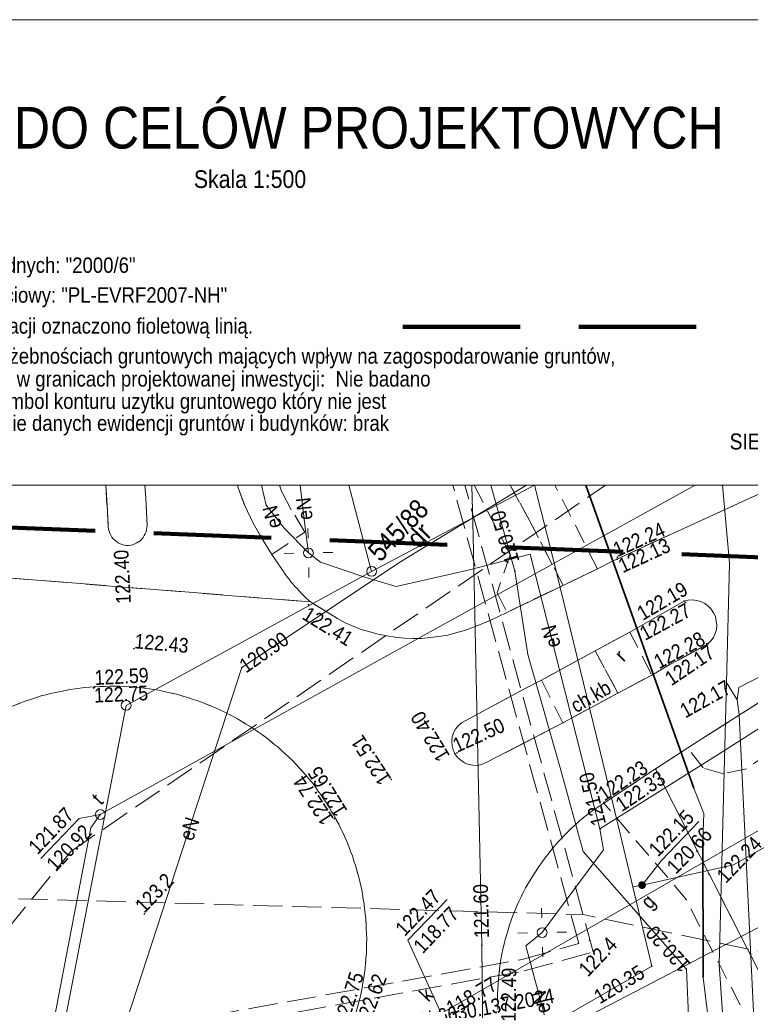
# Model space of a CAD drawing. Extents: x 0 to 6443539, y 0 to 5655063.
# Tile 55 of 64: x 6441120 to 6441157, y 5654844 to 5654895. Entities that reach past the tile are written whole.
import ezdxf
from ezdxf.enums import TextEntityAlignment as Align

# ---------------------------------------------------------------- set-up
doc = ezdxf.new("R2010")
doc.units = 0
doc.header["$MEASUREMENT"] = 0
for name, pattern in [('1.0_0.5', [1.5, 1, -0.5]), ('1.5_0.5', [2, 1.5, -0.5]), ('2', [0.9, 0.6, -0.3]), ('219-500', [0]), ('PRZER2-1', [3, 2, -1])]:
    doc.linetypes.add(name, pattern=pattern)
doc.layers.get('0').update_dxf_attribs({"color": 2, "linetype": 'CONTINUOUS', "lineweight": 5})
doc.layers.add('1ramki', color=7, linetype='PRZER2-1', lineweight=18)
doc.layers.add('Warstwa 63', color=7, linetype='CONTINUOUS', lineweight=0)
for name, color, linetype in [('202-punkt graniczny', 7, 'CONTINUOUS'), ('210-oznaczenie konturu użytku gruntowego', 7, 'CONTINUOUS'), ('211-numer działki ewidencyjnej', 7, 'CONTINUOUS'), ('219-działka ewidencyjna', 7, 'CONTINUOUS'), ('chodnik', 7, 'CONTINUOUS'), ('chodnik-Atr17', 7, 'CONTINUOUS'), ('droga dla rowerów', 7, 'CONTINUOUS'), ('droga dla rowerów-Atr17', 7, 'CONTINUOUS'), ('jezdnia', 7, 'CONTINUOUS'), ('krawężnik', 7, 'CONTINUOUS'), ('latarnia', 7, 'CONTINUOUS'), ('obudowa ochronna przewodu', 7, 'CONTINUOUS'), ('pikieta naturalna', 7, 'CONTINUOUS'), ('pikieta naturalna-Atr2', 7, 'CONTINUOUS'), ('pikieta sztuczna', 7, 'CONTINUOUS'), ('pikieta sztuczna-Atr2', 7, 'CONTINUOUS'), ('przewód ciepłowniczy - ob. projektowany', 7, 'CONTINUOUS'), ('przewód elektroenergetyczny podziemny', 7, 'CONTINUOUS'), ('przewód elektroenergetyczny podziemny - ob. projektowany', 7, 'CONTINUOUS'), ('przewód elektroenergetyczny podziemny-Atr1', 7, 'CONTINUOUS'), ('przewód gazowy', 7, 'CONTINUOUS'), ('przewód kanalizacyjny', 7, 'CONTINUOUS'), ('przewód kanalizacyjny - ob. projektowany', 7, 'CONTINUOUS'), ('przewód kanalizacyjny - ob. projektowany-Atr1', 7, 'CONTINUOUS'), ('przewód telekomunikacyjny podziemny', 7, 'CONTINUOUS'), ('przewód wodociągowy', 7, 'CONTINUOUS'), ('rzedna', 7, 'CONTINUOUS'), ('rzedna-Atr2', 7, 'CONTINUOUS'), ('rzedna-Atr3', 7, 'CONTINUOUS'), ('właz do komory lub kanału - okrągły', 7, 'CONTINUOUS'), ('właz do komory lub kanału - okrągły-Atr17', 7, 'CONTINUOUS'), ('Zakres', 7, 'CONTINUOUS'), ('zasuwa lub zawór', 7, 'CONTINUOUS'), ('zasuwa lub zawór-Atr17', 7, 'CONTINUOUS')]:
    doc.layers.add(name, color=color, linetype=linetype)
doc.styles.add('MapaZas', font='geodezja.shx', dxfattribs={"width": 0.9})

# ---------------------------------------------------------------- blocks, each defined once
blk = doc.blocks.new('202')
at = {"color": 0, "linetype": 'Continuous', "lineweight": 0}
blk.add_circle((0, 0), 0.25, dxfattribs=at)
blk = doc.blocks.new('SM01')
at = {"color": 0, "linetype": 'Continuous', "lineweight": 13}
for p, q in [((-0.53, 0.531), (-0.883, 0.884)), ((0.531, 0.531), (0.884, 0.884)), ((-0.53, -0.53), (-0.883, -0.883)), ((0.531, -0.53), (0.884, -0.883))]:
    blk.add_line(p, q, dxfattribs=at)
blk.add_circle((0, 0), 0.25, dxfattribs=at)
blk = doc.blocks.new('PW01')
at = {"linetype": 'Continuous', "lineweight": 13}
h = blk.add_hatch(color=0, dxfattribs=at)
edge = h.paths.add_edge_path()
edge.add_arc((0, 0), 0.045, 0, 360)
blk = doc.blocks.new('US22')
at = {"color": 0, "linetype": 'Continuous', "lineweight": 13}
blk.add_circle((0, 0), 0.25, dxfattribs=at)
blk = doc.blocks.new('US25')
at = {"linetype": 'Continuous', "lineweight": 0}
h = blk.add_hatch(color=0, dxfattribs=at)
edge = h.paths.add_edge_path()
edge.add_arc((0, 0), 0.2, 0, 360)

msp = doc.modelspace()

# ---------------------------------------------------------------- linework, layer by layer
at = {"layer": '1ramki', "color": 0, "linetype": 'Continuous', "lineweight": 13, "flags": 128}
for points in [[(6441071.681, 5654894.679), (6441272.347, 5654894.679), (6441272.347, 5654754.671), (6441071.681, 5654754.671)], [(6441071.681, 5654894.679), (6441272.347, 5654894.679), (6441272.347, 5654754.671), (6441071.681, 5654754.671)], [(6441071.681, 5654894.679), (6441187.422, 5654894.679), (6441187.422, 5654870.894), (6441071.681, 5654870.894)]]:
    msp.add_lwpolyline(points, close=True, dxfattribs=at)
at = {"layer": '219-działka ewidencyjna', "color": 3, "linetype": '219-500', "lineweight": 13}
for points in [[(6441136.968, 5654870.894), (6441138.137, 5654866.488)], [(6441138.137, 5654866.488), (6441146.457, 5654870.894)]]:
    msp.add_lwpolyline(points, dxfattribs=at)
at = {"layer": '219-działka ewidencyjna', "color": 3, "linetype": '219-500', "lineweight": 13, "flags": 128}
for points in [[(6441138.137, 5654866.488), (6441125.597, 5654859.639)], [(6441125.597, 5654859.639), (6441120.19, 5654831.712)], [(6441174.549, 5654856.944), (6441133.697, 5654835.71)]]:
    msp.add_lwpolyline(points, dxfattribs=at)
at = {"layer": 'chodnik', "color": 7, "linetype": '1.0_0.5', "lineweight": 13}
for points in [[(6441124.564, 5654870.894), (6441124.619, 5654869.866), (6441124.685, 5654868.764), (6441124.701, 5654868.651), (6441124.725, 5654868.546), (6441124.763, 5654868.44), (6441124.807, 5654868.342), (6441124.866, 5654868.245), (6441124.932, 5654868.154), (6441125.011, 5654868.078), (6441125.097, 5654868.009), (6441125.191, 5654867.948), (6441125.291, 5654867.893), (6441125.398, 5654867.86), (6441125.504, 5654867.827), (6441125.618, 5654867.815), (6441125.724, 5654867.811), (6441125.837, 5654867.827), (6441125.942, 5654867.851), (6441126.048, 5654867.888), (6441126.139, 5654867.94), (6441126.229, 5654867.991), (6441126.32, 5654868.057), (6441126.396, 5654868.136), (6441126.465, 5654868.223), (6441126.526, 5654868.316), (6441126.574, 5654868.409), (6441126.614, 5654868.509), (6441126.64, 5654868.623), (6441126.659, 5654868.729), (6441126.664, 5654868.835), (6441126.598, 5654870.227), (6441126.549, 5654870.894)], [(6441131.28, 5654870.894), (6441131.303, 5654870.817), (6441131.663, 5654869.849), (6441132.086, 5654868.946), (6441132.593, 5654868.073), (6441133.04, 5654867.354), (6441134.734, 5654868.501), (6441134.037, 5654869.639), (6441133.558, 5654870.541), (6441133.432, 5654870.894)], [(6441143.381, 5654870.894), (6441145.22, 5654867.335), (6441144.554, 5654865.397), (6441145.05, 5654864.396), (6441147.92, 5654865.774), (6441146.2, 5654869.096), (6441145.226, 5654870.894)]]:
    msp.add_lwpolyline(points, dxfattribs=at)
at = {"layer": 'chodnik', "color": 7, "linetype": '1.0_0.5', "lineweight": 13, "flags": 128}
for points in [[(6441146.815, 5654860.933), (6441147.916, 5654858.757), (6441150.72, 5654860.268), (6441149.563, 5654862.428)], [(6441161.294, 5654831.52), (6441163.71, 5654831.007), (6441165.752, 5654830.754), (6441152.643, 5654856.391), (6441150.007, 5654854.651), (6441154.165, 5654849.797), (6441161.645, 5654835.241)]]:
    msp.add_lwpolyline(points, close=True, dxfattribs=at)
at = {"layer": 'droga dla rowerów', "color": 7, "linetype": '1.0_0.5', "lineweight": 13}
for points in [[(6441145.226, 5654870.894), (6441146.2, 5654869.096), (6441147.92, 5654865.774), (6441149.684, 5654866.618), (6441147.508, 5654870.894)], [(6441181.224, 5654870.894), (6441175.408, 5654867.904), (6441171.012, 5654865.482), (6441165.874, 5654862.343), (6441160.904, 5654858.989), (6441157.289, 5654856.4), (6441156.121, 5654856.148), (6441155.075, 5654856.444), (6441154.296, 5654857.467)], [(6441154.296, 5654857.467), (6441152.643, 5654856.391), (6441165.73, 5654830.803)]]:
    msp.add_lwpolyline(points, dxfattribs=at)
at = {"layer": 'droga dla rowerów', "color": 7, "linetype": '1.0_0.5', "lineweight": 13, "flags": 128}
msp.add_lwpolyline([(6441149.563, 5654862.428), (6441150.72, 5654860.268), (6441152.461, 5654861.19), (6441151.331, 5654863.379)], close=True, dxfattribs=at)
at = {"layer": 'jezdnia', "color": 7, "linetype": '1.5_0.5', "lineweight": 13}
for points in [[(6441117.063, 5654866.357), (6441135.009, 5654864.928), (6441134.894, 5654865.039), (6441134.771, 5654865.142), (6441134.663, 5654865.26), (6441134.547, 5654865.371), (6441134.438, 5654865.489), (6441134.33, 5654865.606), (6441134.221, 5654865.724), (6441134.119, 5654865.849), (6441134.018, 5654865.96), (6441133.923, 5654866.093), (6441133.821, 5654866.218), (6441133.727, 5654866.35), (6441133.639, 5654866.476), (6441133.544, 5654866.608), (6441133.04, 5654867.354), (6441132.593, 5654868.073), (6441132.086, 5654868.946), (6441131.663, 5654869.849), (6441131.303, 5654870.817), (6441131.28, 5654870.894)], [(6441158.909, 5654870.894), (6441150.481, 5654867.031), (6441149.684, 5654866.618), (6441147.92, 5654865.774), (6441145.05, 5654864.396), (6441144.203, 5654863.974), (6441143.306, 5654863.615), (6441142.885, 5654863.465), (6441142.449, 5654863.342), (6441142.027, 5654863.234), (6441141.576, 5654863.154), (6441141.131, 5654863.109), (6441140.687, 5654863.064), (6441140.241, 5654863.061), (6441139.802, 5654863.08), (6441139.349, 5654863.127), (6441138.909, 5654863.188), (6441138.468, 5654863.277), (6441138.041, 5654863.395), (6441137.614, 5654863.527), (6441137.193, 5654863.695), (6441136.786, 5654863.863), (6441136.393, 5654864.074), (6441135.009, 5654864.928), (6441117.063, 5654866.357)], [(6441125.942, 5654867.851), (6441125.837, 5654867.827), (6441125.724, 5654867.811), (6441125.618, 5654867.815), (6441125.504, 5654867.827), (6441125.398, 5654867.86), (6441125.291, 5654867.893), (6441125.191, 5654867.948), (6441125.097, 5654868.009), (6441125.011, 5654868.078), (6441124.932, 5654868.154), (6441124.866, 5654868.245), (6441124.807, 5654868.342), (6441124.763, 5654868.44), (6441124.725, 5654868.546), (6441124.701, 5654868.651), (6441124.685, 5654868.764), (6441124.619, 5654869.866), (6441124.564, 5654870.894)], [(6441126.549, 5654870.894), (6441126.598, 5654870.227), (6441126.664, 5654868.835), (6441126.659, 5654868.729), (6441126.64, 5654868.623), (6441126.614, 5654868.509), (6441126.574, 5654868.409), (6441126.526, 5654868.316), (6441126.465, 5654868.223), (6441126.396, 5654868.136), (6441126.32, 5654868.057), (6441126.229, 5654867.991), (6441126.139, 5654867.94), (6441126.048, 5654867.888), (6441125.942, 5654867.851)], [(6441144.591, 5654844.108), (6441144.593, 5654844.37), (6441144.58, 5654844.632), (6441144.574, 5654844.886), (6441144.629, 5654845.651), (6441144.674, 5654846.175), (6441144.711, 5654846.417), (6441144.748, 5654846.672), (6441144.799, 5654846.942), (6441144.85, 5654847.184), (6441144.908, 5654847.432), (6441144.967, 5654847.681), (6441145.046, 5654847.938), (6441145.111, 5654848.179), (6441145.191, 5654848.422), (6441145.271, 5654848.664), (6441145.364, 5654848.906), (6441145.458, 5654849.149), (6441145.552, 5654849.391), (6441145.66, 5654849.62), (6441145.775, 5654849.856), (6441145.891, 5654850.078), (6441146.006, 5654850.314), (6441146.142, 5654850.543), (6441146.272, 5654850.765), (6441146.409, 5654850.98), (6441146.545, 5654851.195), (6441146.689, 5654851.403), (6441146.84, 5654851.619), (6441146.984, 5654851.827), (6441147.15, 5654852.029), (6441147.308, 5654852.237), (6441147.473, 5654852.439), (6441147.646, 5654852.634), (6441147.826, 5654852.821), (6441147.998, 5654853.016), (6441148.185, 5654853.197), (6441148.372, 5654853.392), (6441148.574, 5654853.559), (6441148.761, 5654853.74), (6441148.962, 5654853.907), (6441149.164, 5654854.074), (6441149.233, 5654854.132), (6441150.007, 5654854.651), (6441152.643, 5654856.391), (6441154.296, 5654857.467), (6441155.07, 5654857.958), (6441162.067, 5654862.416)]]:
    msp.add_lwpolyline(points, dxfattribs=at)
at = {"layer": 'jezdnia', "color": 7, "linetype": '1.5_0.5', "lineweight": 13, "flags": 128}
for points in [[(6441152.142, 5654863.835), (6441154.105, 5654864.974), (6441154.323, 5654865.014), (6441154.535, 5654865.033), (6441154.755, 5654865.002), (6441154.961, 5654864.943), (6441155.168, 5654864.841), (6441155.341, 5654864.718), (6441155.493, 5654864.558), (6441155.61, 5654864.377), (6441155.706, 5654864.188), (6441155.753, 5654863.963), (6441155.779, 5654863.744), (6441155.763, 5654863.525), (6441155.697, 5654863.311), (6441155.609, 5654863.118), (6441155.478, 5654862.939), (6441155.326, 5654862.78), (6441153.285, 5654861.674), (6441152.461, 5654861.19), (6441150.72, 5654860.268), (6441147.916, 5654858.757), (6441147.063, 5654858.3), (6441143.965, 5654856.698), (6441143.754, 5654856.623), (6441143.529, 5654856.576), (6441143.317, 5654856.585), (6441143.089, 5654856.623), (6441142.89, 5654856.703), (6441142.696, 5654856.834), (6441142.523, 5654856.985), (6441142.399, 5654857.174), (6441142.309, 5654857.37), (6441142.248, 5654857.581), (6441142.236, 5654857.814), (6441142.253, 5654858.033), (6441142.326, 5654858.24), (6441142.428, 5654858.433), (6441142.572, 5654858.613), (6441142.739, 5654858.758), (6441145.955, 5654860.483), (6441146.815, 5654860.933), (6441149.563, 5654862.428), (6441151.331, 5654863.379)], [(6441131.936, 5654858.567), (6441132.144, 5654858.423), (6441132.353, 5654858.279), (6441132.561, 5654858.135), (6441132.762, 5654857.983), (6441132.963, 5654857.832), (6441133.151, 5654857.667), (6441133.352, 5654857.515), (6441133.533, 5654857.342), (6441133.727, 5654857.17), (6441133.908, 5654856.997), (6441134.089, 5654856.824), (6441134.262, 5654856.644), (6441134.443, 5654856.457), (6441134.61, 5654856.269), (6441134.777, 5654856.082), (6441134.936, 5654855.888), (6441135.096, 5654855.693), (6441135.249, 5654855.491), (6441135.395, 5654855.282), (6441135.548, 5654855.08), (6441135.687, 5654854.864), (6441135.833, 5654854.655), (6441135.965, 5654854.446), (6441136.097, 5654854.222), (6441136.229, 5654854.013), (6441136.333, 5654853.789), (6441136.465, 5654853.565), (6441136.569, 5654853.341), (6441136.68, 5654853.11), (6441136.784, 5654852.872), (6441136.888, 5654852.648), (6441136.978, 5654852.424), (6441137.068, 5654852.171), (6441137.158, 5654851.947), (6441137.234, 5654851.694), (6441137.317, 5654851.462), (6441137.379, 5654851.223), (6441137.448, 5654850.977), (6441137.517, 5654850.731), (6441137.571, 5654850.484), (6441137.633, 5654850.231), (6441137.667, 5654849.991), (6441137.715, 5654849.738), (6441137.756, 5654849.491), (6441137.782, 5654849.244), (6441137.816, 5654848.99), (6441137.836, 5654848.736), (6441137.869, 5654848.482), (6441137.868, 5654848.235), (6441137.88, 5654847.973), (6441137.893, 5654847.726), (6441137.877, 5654847.478), (6441137.876, 5654847.216), (6441137.874, 5654846.969), (6441137.844, 5654846.721), (6441137.828, 5654846.459), (6441137.812, 5654846.211), (6441137.768, 5654845.962), (6441137.738, 5654845.714), (6441137.694, 5654845.465), (6441137.65, 5654845.217), (6441137.599, 5654844.961), (6441137.548, 5654844.72), (6441137.489, 5654844.471), (6441137.424, 5654844.229), (6441137.344, 5654843.987), (6441137.279, 5654843.745), (6441137.199, 5654843.503), (6441137.112, 5654843.267), (6441137.033, 5654843.025), (6441136.932, 5654842.79), (6441136.838, 5654842.561), (6441136.737, 5654842.326), (6441136.635, 5654842.104), (6441136.52, 5654841.882), (6441136.412, 5654841.654), (6441136.289, 5654841.425), (6441136.16, 5654841.203), (6441136.037, 5654840.988), (6441135.9, 5654840.773), (6441135.778, 5654840.558), (6441135.634, 5654840.35), (6441135.49, 5654840.141), (6441135.339, 5654839.94), (6441135.201, 5654839.739), (6441135.05, 5654839.538), (6441134.884, 5654839.35), (6441134.726, 5654839.156), (6441134.553, 5654838.961), (6441134.388, 5654838.774), (6441134.215, 5654838.593), (6441134.042, 5654838.413), (6441133.855, 5654838.246), (6441133.674, 5654838.072), (6441133.112, 5654837.572), (6441132.911, 5654837.419), (6441132.716, 5654837.259), (6441132.507, 5654837.113), (6441132.089, 5654836.821), (6441131.887, 5654836.683), (6441131.663, 5654836.551), (6441131.454, 5654836.419), (6441131.252, 5654836.294), (6441131.028, 5654836.176), (6441130.804, 5654836.058), (6441130.573, 5654835.947), (6441130.349, 5654835.829), (6441130.118, 5654835.732), (6441129.417, 5654835.448), (6441129.178, 5654835.358), (6441128.708, 5654835.199), (6441127.977, 5654834.999), (6441126.991, 5654834.794), (6441126.744, 5654834.754), (6441126.497, 5654834.727), (6441126.243, 5654834.693), (6441125.997, 5654834.667), (6441125.749, 5654834.654), (6441125.495, 5654834.635), (6441124.986, 5654834.624), (6441124.738, 5654834.625), (6441124.491, 5654834.627), (6441124.243, 5654834.629), (6441123.74, 5654834.667), (6441123.485, 5654834.69), (6441122.982, 5654834.757), (6441122.499, 5654834.831), (6441121.753, 5654834.992), (6441121.504, 5654835.05), (6441121.262, 5654835.13), (6441121.02, 5654835.195), (6441120.792, 5654835.275), (6441120.55, 5654835.355), (6441120.314, 5654835.442), (6441120.072, 5654835.536), (6441119.837, 5654835.622), (6441119.615, 5654835.724), (6441119.38, 5654835.825), (6441119.165, 5654835.933), (6441118.936, 5654836.041), (6441118.707, 5654836.164), (6441118.493, 5654836.286), (6441118.056, 5654836.539), (6441117.841, 5654836.675), (6441117.64, 5654836.812), (6441117.424, 5654836.949), (6441117.223, 5654837.101), (6441117.022, 5654837.252), (6441116.626, 5654837.561), (6441116.432, 5654837.72), (6441116.244, 5654837.886), (6441116.057, 5654838.051), (6441115.696, 5654838.397), (6441115.515, 5654838.584), (6441115.341, 5654838.764), (6441115.174, 5654838.952), (6441114.827, 5654839.326), (6441114.674, 5654839.528), (6441114.514, 5654839.722), (6441114.368, 5654839.931), (6441114.215, 5654840.133), (6441113.937, 5654840.552), (6441113.798, 5654840.768), (6441113.541, 5654841.208), (6441113.291, 5654841.641), (6441113.18, 5654841.872), (6441112.965, 5654842.327), (6441112.861, 5654842.565), (6441112.764, 5654842.796), (6441112.674, 5654843.021), (6441112.584, 5654843.259), (6441112.501, 5654843.505), (6441112.349, 5654843.997), (6441112.28, 5654844.229), (6441112.157, 5654844.721), (6441112.102, 5654844.968), (6441112.061, 5654845.214), (6441112.013, 5654845.468), (6441111.972, 5654845.715), (6441111.912, 5654846.215), (6441111.859, 5654846.723), (6441111.827, 5654847.225), (6441111.828, 5654847.487), (6441111.831, 5654847.982), (6441111.856, 5654848.484), (6441111.871, 5654848.747), (6441111.894, 5654849.002), (6441111.931, 5654849.243), (6441111.961, 5654849.491), (6441112.042, 5654849.995), (6441112.086, 5654850.244), (6441112.196, 5654850.734), (6441112.261, 5654850.99), (6441112.334, 5654851.225), (6441112.399, 5654851.467), (6441112.486, 5654851.702), (6441112.652, 5654852.194), (6441112.747, 5654852.422), (6441112.833, 5654852.657), (6441112.942, 5654852.886), (6441113.036, 5654853.114), (6441113.144, 5654853.343), (6441113.266, 5654853.572), (6441113.504, 5654854.023), (6441113.627, 5654854.238), (6441113.763, 5654854.453), (6441113.9, 5654854.668), (6441114.037, 5654854.869), (6441114.174, 5654855.084), (6441114.318, 5654855.292), (6441114.469, 5654855.494), (6441114.621, 5654855.695), (6441114.8, 5654855.897), (6441114.959, 5654856.091), (6441115.124, 5654856.279), (6441115.29, 5654856.466), (6441115.643, 5654856.835), (6441115.83, 5654857.001), (6441116.01, 5654857.175), (6441116.197, 5654857.356), (6441116.392, 5654857.516), (6441116.579, 5654857.682), (6441116.774, 5654857.828), (6441116.969, 5654857.988), (6441117.178, 5654858.134), (6441117.379, 5654858.287), (6441117.596, 5654858.426), (6441117.805, 5654858.572), (6441118.021, 5654858.697), (6441118.237, 5654858.836), (6441118.685, 5654859.086), (6441118.902, 5654859.197), (6441119.133, 5654859.308), (6441119.364, 5654859.419), (6441119.595, 5654859.516), (6441119.826, 5654859.627), (6441120.296, 5654859.8), (6441120.535, 5654859.89), (6441120.773, 5654859.966), (6441121.019, 5654860.049), (6441121.258, 5654860.125), (6441121.497, 5654860.187), (6441121.736, 5654860.248), (6441121.997, 5654860.303), (6441122.243, 5654860.358), (6441122.482, 5654860.406), (6441122.743, 5654860.447), (6441122.99, 5654860.488), (6441123.237, 5654860.528), (6441123.491, 5654860.548), (6441123.738, 5654860.575), (6441123.999, 5654860.587), (6441124.246, 5654860.6), (6441124.494, 5654860.612), (6441124.755, 5654860.625), (6441124.996, 5654860.616), (6441125.258, 5654860.615), (6441125.505, 5654860.613), (6441125.76, 5654860.59), (6441126.008, 5654860.574), (6441126.263, 5654860.552), (6441126.519, 5654860.515), (6441126.767, 5654860.485), (6441127.015, 5654860.455), (6441127.264, 5654860.411), (6441127.519, 5654860.359), (6441127.754, 5654860.301), (6441128.01, 5654860.25), (6441128.244, 5654860.191), (6441128.493, 5654860.119), (6441128.743, 5654860.046), (6441128.971, 5654859.967), (6441129.213, 5654859.887), (6441129.455, 5654859.807), (6441129.691, 5654859.706), (6441129.926, 5654859.619), (6441130.155, 5654859.511), (6441130.383, 5654859.417), (6441130.612, 5654859.309), (6441130.833, 5654859.194), (6441131.069, 5654859.078), (6441131.291, 5654858.949), (6441131.506, 5654858.826), (6441131.721, 5654858.689)]]:
    msp.add_lwpolyline(points, close=True, dxfattribs=at)
at = {"layer": 'krawężnik', "color": 7, "linetype": 'Continuous', "lineweight": 13}
for points in [[(6441126.549, 5654870.894), (6441126.598, 5654870.227), (6441126.664, 5654868.835), (6441126.659, 5654868.729), (6441126.64, 5654868.623), (6441126.614, 5654868.509), (6441126.574, 5654868.409), (6441126.526, 5654868.316), (6441126.465, 5654868.223), (6441126.396, 5654868.136), (6441126.32, 5654868.057), (6441126.229, 5654867.991), (6441126.139, 5654867.94), (6441126.048, 5654867.888), (6441125.942, 5654867.851), (6441125.837, 5654867.827), (6441125.724, 5654867.811), (6441125.618, 5654867.815), (6441125.504, 5654867.827), (6441125.398, 5654867.86), (6441125.291, 5654867.893), (6441125.191, 5654867.948), (6441125.097, 5654868.009), (6441125.011, 5654868.078), (6441124.932, 5654868.154), (6441124.866, 5654868.245), (6441124.807, 5654868.342), (6441124.763, 5654868.44), (6441124.725, 5654868.546), (6441124.701, 5654868.651), (6441124.685, 5654868.764), (6441124.619, 5654869.866), (6441124.564, 5654870.894)], [(6441135.009, 5654864.928), (6441134.894, 5654865.039), (6441134.771, 5654865.142), (6441134.663, 5654865.26), (6441134.547, 5654865.371), (6441134.438, 5654865.489), (6441134.33, 5654865.606), (6441134.221, 5654865.724), (6441134.119, 5654865.849), (6441134.018, 5654865.96), (6441133.923, 5654866.093), (6441133.821, 5654866.218), (6441133.727, 5654866.35), (6441133.639, 5654866.476), (6441133.544, 5654866.608), (6441133.04, 5654867.354), (6441132.593, 5654868.073), (6441132.086, 5654868.946), (6441131.663, 5654869.849), (6441131.303, 5654870.817), (6441131.28, 5654870.894)], [(6441158.909, 5654870.894), (6441150.481, 5654867.031), (6441149.684, 5654866.618), (6441147.92, 5654865.774), (6441145.05, 5654864.396), (6441144.203, 5654863.974), (6441143.306, 5654863.615)]]:
    msp.add_lwpolyline(points, dxfattribs=at)
at = {"layer": 'krawężnik', "color": 7, "linetype": 'Continuous', "lineweight": 13, "flags": 128}
for points in [[(6441135.009, 5654864.928), (6441136.393, 5654864.074)], [(6441154.105, 5654864.974), (6441152.142, 5654863.835), (6441151.331, 5654863.379), (6441149.563, 5654862.428), (6441146.815, 5654860.933), (6441145.955, 5654860.483), (6441142.739, 5654858.758)], [(6441154.105, 5654864.974), (6441154.323, 5654865.014), (6441154.535, 5654865.033), (6441154.755, 5654865.002), (6441154.961, 5654864.943), (6441155.168, 5654864.841), (6441155.341, 5654864.718), (6441155.493, 5654864.558), (6441155.61, 5654864.377), (6441155.706, 5654864.188), (6441155.753, 5654863.963), (6441155.779, 5654863.744), (6441155.763, 5654863.525), (6441155.697, 5654863.311), (6441155.609, 5654863.118), (6441155.478, 5654862.939), (6441155.326, 5654862.78)], [(6441143.306, 5654863.615), (6441142.885, 5654863.465), (6441142.449, 5654863.342), (6441142.027, 5654863.234), (6441141.576, 5654863.154), (6441141.131, 5654863.109), (6441140.687, 5654863.064), (6441140.241, 5654863.061), (6441139.802, 5654863.08), (6441139.349, 5654863.127), (6441138.909, 5654863.188), (6441138.468, 5654863.277), (6441138.041, 5654863.395), (6441137.614, 5654863.527), (6441137.193, 5654863.695), (6441136.786, 5654863.863), (6441136.393, 5654864.074)], [(6441150.007, 5654854.651), (6441152.643, 5654856.391), (6441154.296, 5654857.467), (6441155.07, 5654857.958), (6441162.067, 5654862.416), (6441164.508, 5654864.025)], [(6441143.965, 5654856.698), (6441147.063, 5654858.3), (6441147.916, 5654858.757), (6441150.72, 5654860.268), (6441152.461, 5654861.19), (6441153.285, 5654861.674), (6441155.326, 5654862.78)], [(6441123.999, 5654860.587), (6441123.738, 5654860.575), (6441123.491, 5654860.548), (6441123.237, 5654860.528), (6441122.99, 5654860.488), (6441122.743, 5654860.447), (6441122.482, 5654860.406), (6441122.243, 5654860.358), (6441121.997, 5654860.303), (6441121.736, 5654860.248), (6441121.497, 5654860.187), (6441121.258, 5654860.125), (6441121.019, 5654860.049), (6441120.773, 5654859.966), (6441120.535, 5654859.89), (6441120.296, 5654859.8), (6441120.057, 5654859.724)], [(6441137.424, 5654844.229), (6441137.489, 5654844.471), (6441137.548, 5654844.72), (6441137.599, 5654844.961), (6441137.65, 5654845.217), (6441137.694, 5654845.465), (6441137.738, 5654845.714), (6441137.768, 5654845.962), (6441137.812, 5654846.211), (6441137.828, 5654846.459), (6441137.844, 5654846.721), (6441137.874, 5654846.969), (6441137.876, 5654847.216), (6441137.877, 5654847.478), (6441137.893, 5654847.726), (6441137.88, 5654847.973), (6441137.868, 5654848.235), (6441137.869, 5654848.482), (6441137.836, 5654848.736), (6441137.816, 5654848.99), (6441137.782, 5654849.244), (6441137.756, 5654849.491), (6441137.715, 5654849.738), (6441137.667, 5654849.991), (6441137.633, 5654850.231), (6441137.571, 5654850.484), (6441137.517, 5654850.731), (6441137.448, 5654850.977), (6441137.379, 5654851.223), (6441137.317, 5654851.462), (6441137.234, 5654851.694), (6441137.158, 5654851.947), (6441137.068, 5654852.171), (6441136.978, 5654852.424), (6441136.888, 5654852.648), (6441136.784, 5654852.872), (6441136.68, 5654853.11), (6441136.569, 5654853.341), (6441136.465, 5654853.565), (6441136.333, 5654853.789), (6441136.229, 5654854.013), (6441136.097, 5654854.222), (6441135.965, 5654854.446), (6441135.833, 5654854.655), (6441135.687, 5654854.864), (6441135.548, 5654855.08), (6441135.395, 5654855.282), (6441135.249, 5654855.491), (6441135.096, 5654855.693), (6441134.936, 5654855.888), (6441134.777, 5654856.082), (6441134.61, 5654856.269), (6441134.443, 5654856.457), (6441134.262, 5654856.644), (6441134.089, 5654856.824), (6441133.908, 5654856.997), (6441133.727, 5654857.17), (6441133.533, 5654857.342), (6441133.352, 5654857.515), (6441133.151, 5654857.667), (6441132.963, 5654857.832), (6441132.762, 5654857.983), (6441132.561, 5654858.135), (6441132.353, 5654858.279), (6441132.144, 5654858.423), (6441131.936, 5654858.567), (6441131.721, 5654858.689), (6441131.506, 5654858.826), (6441131.291, 5654858.949), (6441131.069, 5654859.078), (6441130.833, 5654859.194), (6441130.612, 5654859.309), (6441130.383, 5654859.417), (6441130.155, 5654859.511), (6441129.926, 5654859.619), (6441129.691, 5654859.706), (6441129.455, 5654859.807), (6441129.213, 5654859.887), (6441128.971, 5654859.967), (6441128.743, 5654860.046), (6441128.493, 5654860.119), (6441128.244, 5654860.191), (6441128.01, 5654860.25), (6441127.754, 5654860.301), (6441127.519, 5654860.359), (6441127.264, 5654860.411), (6441127.015, 5654860.455), (6441126.767, 5654860.485), (6441126.519, 5654860.515), (6441126.263, 5654860.552), (6441126.008, 5654860.574), (6441125.76, 5654860.59), (6441125.505, 5654860.613), (6441125.258, 5654860.615), (6441124.996, 5654860.616), (6441124.755, 5654860.625), (6441124.494, 5654860.612), (6441124.246, 5654860.6), (6441123.999, 5654860.587)], [(6441143.965, 5654856.698), (6441143.754, 5654856.623), (6441143.529, 5654856.576), (6441143.317, 5654856.585), (6441143.089, 5654856.623), (6441142.89, 5654856.703), (6441142.696, 5654856.834), (6441142.523, 5654856.985), (6441142.399, 5654857.174), (6441142.309, 5654857.37), (6441142.248, 5654857.581), (6441142.236, 5654857.814), (6441142.253, 5654858.033), (6441142.326, 5654858.24), (6441142.428, 5654858.433), (6441142.572, 5654858.613), (6441142.739, 5654858.758)], [(6441146.984, 5654851.827), (6441147.15, 5654852.029), (6441147.308, 5654852.237), (6441147.473, 5654852.439), (6441147.646, 5654852.634), (6441147.826, 5654852.821), (6441147.998, 5654853.016), (6441148.185, 5654853.197), (6441148.372, 5654853.392), (6441148.574, 5654853.559), (6441148.761, 5654853.74), (6441148.962, 5654853.907), (6441149.164, 5654854.074), (6441149.233, 5654854.132), (6441150.007, 5654854.651)], [(6441146.984, 5654851.827), (6441146.84, 5654851.619), (6441146.689, 5654851.403), (6441146.545, 5654851.195), (6441146.409, 5654850.98), (6441146.272, 5654850.765), (6441146.142, 5654850.543), (6441146.006, 5654850.314), (6441145.891, 5654850.078), (6441145.775, 5654849.856), (6441145.66, 5654849.62), (6441145.552, 5654849.391), (6441145.458, 5654849.149), (6441145.364, 5654848.906), (6441145.271, 5654848.664), (6441145.191, 5654848.422), (6441145.111, 5654848.179), (6441145.046, 5654847.938), (6441144.967, 5654847.681), (6441144.908, 5654847.432), (6441144.85, 5654847.184), (6441144.799, 5654846.942), (6441144.748, 5654846.672), (6441144.711, 5654846.417), (6441144.674, 5654846.175), (6441144.651, 5654845.92), (6441144.629, 5654845.651), (6441144.599, 5654845.403), (6441144.597, 5654845.141), (6441144.574, 5654844.886), (6441144.58, 5654844.632), (6441144.593, 5654844.37), (6441144.591, 5654844.108)]]:
    msp.add_lwpolyline(points, dxfattribs=at)
at = {"layer": 'obudowa ochronna przewodu', "color": 7, "linetype": 'Continuous', "lineweight": 35}
msp.add_lwpolyline([(6441149.084, 5654870.894), (6441154.609, 5654855.408)], dxfattribs=at)
at = {"layer": 'obudowa ochronna przewodu', "color": 7, "linetype": 'Continuous', "lineweight": 35, "flags": 128}
msp.add_lwpolyline([(6441155.069, 5654852.766), (6441155.087, 5654845.729)], dxfattribs=at)
at = {"layer": 'przewód ciepłowniczy - ob. projektowany', "color": 212, "linetype": '1.5_0.5', "lineweight": 13}
for points in [[(6441115.354, 5654817.596), (6441120.045, 5654841.999), (6441145.83, 5654846.66), (6441148.734, 5654847.466), (6441142.288, 5654870.894)], [(6441115.951, 5654817.481), (6441120.551, 5654841.487), (6441145.942, 5654846.069), (6441149.464, 5654847.043), (6441142.904, 5654870.894)]]:
    msp.add_lwpolyline(points, dxfattribs=at)
at = {"layer": 'przewód elektroenergetyczny podziemny', "color": 1, "linetype": 'Continuous', "lineweight": 13}
for points in [[(6441146.054, 5654870.894), (6441139.667, 5654867.016), (6441131.503, 5654861.57), (6441124.089, 5654838.805), (6441118.934, 5654837.123), (6441116.894, 5654834.01), (6441112.541, 5654809.67)], [(6441134.913, 5654867.43), (6441133.69, 5654868.683), (6441132.759, 5654869.866), (6441132.514, 5654870.894)], [(6441134.495, 5654870.894), (6441134.768, 5654868.579), (6441134.913, 5654867.43)], [(6441143.268, 5654870.894), (6441143.325, 5654868.277), (6441143.508, 5654859.504), (6441143.771, 5654847.387), (6441143.884, 5654835.273), (6441144.526, 5654826.56), (6441145.264, 5654815.026), (6441146.393, 5654801.428), (6441147.163, 5654789.74), (6441146.83, 5654778.013), (6441146.554, 5654761.025), (6441146.236, 5654754.671)], [(6441144.229, 5654870.894), (6441145.464, 5654866.505), (6441146.122, 5654862.248), (6441147.813, 5654856.336), (6441148.943, 5654852.167), (6441154.222, 5654846.17)], [(6441150.173, 5654839.151), (6441146.485, 5654840.288), (6441146.761, 5654840.937), (6441148.551, 5654841.231), (6441150.985, 5654842.153), (6441154.779, 5654842.328), (6441155.399, 5654843.091), (6441155.087, 5654845.729), (6441155.069, 5654852.766), (6441155.111, 5654854.125), (6441154.609, 5654855.408), (6441149.084, 5654870.894)]]:
    msp.add_lwpolyline(points, dxfattribs=at)
at = {"layer": 'przewód elektroenergetyczny podziemny', "color": 1, "linetype": 'Continuous', "lineweight": 13, "flags": 128}
for points in [[(6441134.913, 5654867.43), (6441135.524, 5654866.955), (6441137.797, 5654866.191), (6441139.399, 5654865.709), (6441143.15, 5654866.576), (6441146.237, 5654867.371), (6441149.809, 5654853.331)], [(6441149.809, 5654853.331), (6441155.845, 5654857.133), (6441162.947, 5654861.657), (6441163.231, 5654861.246)], [(6441149.809, 5654853.331), (6441149.995, 5654852.253), (6441146.854, 5654848.033), (6441146.013, 5654847.357), (6441146.943, 5654843.933), (6441147.473, 5654841.681), (6441148.125, 5654839.34), (6441148.606, 5654837.689)], [(6441154.222, 5654846.17), (6441154.953, 5654829.395), (6441154.97, 5654825.668), (6441155.096, 5654824.426), (6441155.13, 5654815.353), (6441155.553, 5654809.895)]]:
    msp.add_lwpolyline(points, dxfattribs=at)
at = {"layer": 'przewód elektroenergetyczny podziemny - ob. projektowany', "color": 1, "linetype": '1.5_0.5', "lineweight": 13, "flags": 128}
msp.add_lwpolyline([(6441106.067, 5654790.865), (6441106.045, 5654791.55), (6441098.674, 5654791.299), (6441097.759, 5654811.945), (6441096.686, 5654833.742), (6441102.037, 5654834.211), (6441101.82, 5654849.774), (6441101.962, 5654850.067), (6441102.269, 5654850.257), (6441129.643, 5654849.492), (6441148.942, 5654848.956), (6441167.991, 5654844.948), (6441168.014, 5654844.538)], dxfattribs=at)
at = {"layer": 'przewód gazowy', "color": 40, "linetype": 'Continuous', "lineweight": 13, "flags": 128}
for points in [[(6441151.493, 5654850.362), (6441151.958, 5654850.457), (6441156.625, 5654851.498), (6441173.465, 5654860.973), (6441197.523, 5654875.484), (6441198.777, 5654873.425), (6441202.015, 5654870.213), (6441203.816, 5654869.043), (6441205.168, 5654868.648)], [(6441151.493, 5654850.362), (6441152.458, 5654846.323), (6441147.784, 5654843.626), (6441143.293, 5654838.747), (6441140.842, 5654835.307), (6441141.754, 5654828.176), (6441142.715, 5654819.709), (6441143.463, 5654814.244), (6441143.698, 5654809.617)]]:
    msp.add_lwpolyline(points, dxfattribs=at)
at = {"layer": 'przewód gazowy', "color": 40, "linetype": 'Continuous', "lineweight": 13}
msp.add_lwpolyline([(6441146.468, 5654870.894), (6441147.439, 5654867.065), (6441150.653, 5654853.866), (6441151.493, 5654850.362)], dxfattribs=at)
at = {"layer": 'przewód kanalizacyjny', "color": 34, "linetype": 'Continuous', "lineweight": 13, "flags": 128}
msp.add_lwpolyline([(6441141.403, 5654843.728), (6441170.35, 5654860.425), (6441206.819, 5654882.532), (6441216.986, 5654888.594)], dxfattribs=at)
at = {"layer": 'przewód kanalizacyjny - ob. projektowany', "color": 34, "linetype": '1.5_0.5', "lineweight": 13}
msp.add_lwpolyline([(6441071.681, 5654811.857), (6441084.036, 5654811.726), (6441086.141, 5654812.479), (6441090.383, 5654812.571), (6441122.767, 5654852.172), (6441150.089, 5654870.894)], dxfattribs=at)
at = {"layer": 'przewód telekomunikacyjny podziemny', "color": 30, "linetype": 'Continuous', "lineweight": 13}
msp.add_lwpolyline([(6441124.275, 5654854.065), (6441154.681, 5654870.894)], dxfattribs=at)
at = {"layer": 'przewód telekomunikacyjny podziemny', "color": 30, "linetype": 'Continuous', "lineweight": 13, "flags": 128}
msp.add_lwpolyline([(6441124.275, 5654854.065), (6441123.794, 5654853.39), (6441117.223, 5654819.157)], dxfattribs=at)
at = {"layer": 'przewód wodociągowy', "color": 5, "linetype": 'Continuous', "lineweight": 13}
for points in [[(6441156.067, 5654870.894), (6441156.432, 5654866.913), (6441156.267, 5654860.813)], [(6441156.824, 5654859.933), (6441156.902, 5654860.55), (6441177.04, 5654870.894)]]:
    msp.add_lwpolyline(points, dxfattribs=at)
at = {"layer": 'przewód wodociągowy', "color": 5, "linetype": 'Continuous', "lineweight": 13, "flags": 128}
for points in [[(6441158.105, 5654809.943), (6441158.08, 5654812.736), (6441156.838, 5654832.81), (6441155.893, 5654846.397), (6441156.267, 5654860.813)], [(6441156.824, 5654859.933), (6441156.267, 5654860.813)], [(6441156.824, 5654859.933), (6441156.918, 5654859.165), (6441158.184, 5654833.044), (6441158.819, 5654817.455), (6441158.965, 5654812.345), (6441152.385, 5654809.84)]]:
    msp.add_lwpolyline(points, dxfattribs=at)
at = {"layer": 'rzedna-Atr2', "color": 7, "lineweight": 13, "flags": 128}
for points in [[(6441124.275, 5654854.065), (6441123.19, 5654853.858), (6441121.242, 5654851.823)], [(6441141.704, 5654843.869), (6441139.995, 5654847.637), (6441141.995, 5654849.725)]]:
    msp.add_lwpolyline(points, dxfattribs=at)
at = {"layer": 'rzedna-Atr2', "color": 40, "lineweight": 13, "flags": 128}
msp.add_lwpolyline([(6441151.958, 5654850.457), (6441152.935, 5654851.694), (6441154.862, 5654853.706)], dxfattribs=at)
at = {"layer": 'Zakres', "color": 6, "linetype": '2', "lineweight": 140, "ltscale": 10}
msp.add_line((6441139.731, 5654878.992, -505.908), (6441156.405, 5654878.992, -505.908), dxfattribs=at)
at = {"layer": 'Zakres', "color": 6, "linetype": '2', "lineweight": 100, "ltscale": 10, "flags": 128}
msp.add_lwpolyline([(6441115.162, 5654868.911), (6441103.796, 5654794.812), (6441245.253, 5654789.792), (6441257.171, 5654844.298), (6441175.823, 5654844.523), (6441180.089, 5654866.329)], close=True, dxfattribs=at)

# ---------------------------------------------------------------- block references
at = {"layer": '202-punkt graniczny', "color": 3, "linetype": 'Continuous', "lineweight": 13, "rotation": 46.24115728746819}
for p in [(6441138.137, 5654866.488), (6441125.597, 5654859.639)]:
    msp.add_blockref('202', p, dxfattribs=at)
at = {"layer": 'latarnia', "color": 7, "linetype": 'Continuous', "lineweight": 13, "rotation": 46.24115728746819}
for p in [(6441134.913, 5654867.43), (6441146.854, 5654848.033)]:
    msp.add_blockref('SM01', p, dxfattribs=at)
at = {"layer": 'pikieta naturalna', "color": 7, "linetype": 'Continuous', "lineweight": 13, "rotation": 46.24115728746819}
for p in [(6441126.528, 5654848.986), (6441149.275, 5654847.64)]:
    msp.add_blockref('PW01', p, dxfattribs=at)
at = {"layer": 'pikieta sztuczna', "color": 7, "linetype": 'Continuous', "lineweight": 13, "rotation": 46.24115728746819}
for p in [(6441125.625, 5654867.49), (6441150.685, 5654867.114), (6441150.697, 5654867.213), (6441134.92, 5654864.792), (6441154.105, 5654864.974), (6441154.177, 5654864.905), (6441155.255, 5654862.792), (6441155.326, 5654862.78), (6441125.994, 5654862.54), (6441123.944, 5654860.53), (6441123.999, 5654860.587), (6441155.012, 5654860.297), (6441142.504, 5654857.211), (6441142.399, 5654857.174), (6441139.145, 5654855.858), (6441150.013, 5654854.686), (6441150.007, 5654854.651), (6441136.239, 5654853.851), (6441136.296, 5654853.866), (6441155.383, 5654851.012)]:
    msp.add_blockref('PW01', p, dxfattribs=at)
at = {"layer": 'rzedna', "color": 1, "linetype": 'Continuous', "lineweight": 13, "rotation": 46.24115728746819}
for p in [(6441132.759, 5654869.866), (6441145.464, 5654866.505), (6441131.503, 5654861.57), (6441149.809, 5654853.331), (6441143.771, 5654847.387), (6441154.222, 5654846.17)]:
    msp.add_blockref('PW01', p, dxfattribs=at)
at = {"layer": 'rzedna', "color": 30, "linetype": 'Continuous', "lineweight": 13, "rotation": 46.24115728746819}
msp.add_blockref('PW01', (6441124.275, 5654854.065), dxfattribs=at)
at = {"layer": 'rzedna', "color": 40, "linetype": 'Continuous', "lineweight": 13, "rotation": 46.24115728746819}
for p in [(6441151.958, 5654850.457), (6441152.458, 5654846.323)]:
    msp.add_blockref('PW01', p, dxfattribs=at)
at = {"layer": 'właz do komory lub kanału - okrągły', "color": 7, "linetype": 'Continuous', "lineweight": 13, "rotation": 46.24115728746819}
msp.add_blockref('US22', (6441124.275, 5654854.065), dxfattribs=at)
at = {"layer": 'zasuwa lub zawór', "color": 40, "linetype": 'Continuous', "lineweight": 13, "rotation": 46.24115728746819}
msp.add_blockref('US25', (6441151.958, 5654850.457), dxfattribs=at)

# ---------------------------------------------------------------- texts
at = {"layer": '210-oznaczenie konturu użytku gruntowego', "color": 3, "linetype": 'Continuous', "lineweight": 13, "style": 'MapaZas', "width": 0.9}
msp.add_text('dr', height=1, rotation=46.2412, dxfattribs=at).set_placement((6441140.559, 5654867.609))
at = {"layer": '211-numer działki ewidencyjnej', "color": 3, "linetype": 'Continuous', "lineweight": 13, "style": 'MapaZas', "width": 0.9}
msp.add_text('545/88', height=1, rotation=46.2412, dxfattribs=at).set_placement((6441138.581, 5654866.922))
at = {"layer": 'chodnik-Atr17', "color": 7, "lineweight": 13, "style": 'MapaZas', "width": 0.9}
msp.add_text('ch.kb', height=0.75, rotation=30.2482, dxfattribs=at).set_placement((6441148.592, 5654859.232))
at = {"layer": 'droga dla rowerów-Atr17', "color": 7, "lineweight": 13, "style": 'MapaZas', "width": 0.9}
msp.add_text('r', height=0.75, rotation=46.2412, dxfattribs=at).set_placement((6441151.019, 5654861.823))
at = {"layer": 'pikieta naturalna-Atr2', "color": 7, "lineweight": 13, "style": 'MapaZas', "width": 0.9}
msp.add_text('123.2', height=0.75, rotation=46.2412, dxfattribs=at).set_placement((6441126.528, 5654848.986))
msp.add_text('122.4', height=0.75, rotation=46.2412, dxfattribs=at).set_placement((6441148.647, 5654846.247), align=Align.TOP_LEFT)
at = {"layer": 'pikieta sztuczna-Atr2', "color": 7, "lineweight": 13, "style": 'MapaZas', "width": 0.9}
for s, rotation, p in [('122.24', 24.1432, (6441150.697, 5654867.213)), ('122.40', 92.6952, (6441125.838, 5654864.85)), ('122.19', 30.4522, (6441151.991, 5654863.952)), ('122.41', 328.3102, (6441134.539, 5654864.09)), ('122.43', 354.9002, (6441126, 5654862.562)), ('122.59', 2.8842, (6441124.004, 5654860.679)), ('122.40', 121.1742, (6441142.168, 5654857.063)), ('122.50', 24.3102, (6441142.504, 5654857.211)), ('122.51', 123.0992, (6441139.173, 5654855.887)), ('122.23', 33.6992, (6441150.034, 5654854.722)), ('122.33', 33.6992, (6441150.929, 5654854.183)), ('122.74', 123.3822, (6441136.239, 5654853.851)), ('122.75', 71.8012, (6441136.894, 5654843.241)), ('122.62', 69.7392, (6441137.978, 5654843.145))]:
    msp.add_text(s, height=0.75, rotation=rotation, dxfattribs=at).set_placement(p)
for s, rotation, p in [('122.13', 24.7082, (6441150.657, 5654867.071)), ('122.75', 2.6712, (6441123.944, 5654860.53)), ('122.65', 121.9302, (6441136.296, 5654853.866)), ('122.24', 46.2412, (6441155.701, 5654851.026)), ('122.49', 89.2502, (6441144.753, 5654843.482))]:
    msp.add_text(s, height=0.75, rotation=rotation, dxfattribs=at).set_placement(p, align=Align.TOP_LEFT)
for s, rotation, p in [('122.27', 28.4222, (6441154.177, 5654864.905)), ('122.17', 34.0412, (6441155.326, 5654862.78))]:
    msp.add_text(s, height=0.75, rotation=rotation, dxfattribs=at).set_placement(p, align=Align.TOP_RIGHT)
msp.add_text('122.28', height=0.75, rotation=28.4482, dxfattribs=at).set_placement((6441155.255, 5654862.792), align=Align.RIGHT)
msp.add_text('122.17', height=0.75, rotation=29.1802, dxfattribs=at).set_placement((6441155.012, 5654860.297), align=Align.TOP_CENTER)
at = {"layer": 'przewód elektroenergetyczny podziemny-Atr1', "color": 1, "lineweight": 13, "style": 'MapaZas', "width": 0.9}
for rotation, p in [(96.1042, (6441134.697, 5654869.689)), (103.5512, (6441133.055, 5654869.264)), (104.2702, (6441147.305, 5654863.165)), (71.9612, (6441128.824, 5654853.336)), (105.1902, (6441146.797, 5654844.474))]:
    msp.add_text('eN', height=0.75, rotation=rotation, dxfattribs=at).set_placement(p, align=Align.MIDDLE_CENTER)
at = {"layer": 'przewód kanalizacyjny - ob. projektowany-Atr1', "color": 34, "lineweight": 13, "style": 'MapaZas', "width": 0.9}
msp.add_text('proj. k SP-GN.6630.137.2024', height=0.75, rotation=10.3042, dxfattribs=at).set_placement((6441135.802, 5654842.709), align=Align.MIDDLE_LEFT)
at = {"layer": 'rzedna-Atr2', "color": 1, "lineweight": 13, "style": 'MapaZas', "width": 0.9}
msp.add_text('120.50', height=0.75, rotation=106.7482, dxfattribs=at).set_placement((6441145.707, 5654867.02))
for s, rotation, p in [('120.90', 34.8002, (6441131.503, 5654861.57)), ('121.50', 104.2732, (6441149.763, 5654853.514)), ('121.60', 91.2412, (6441143.763, 5654847.754)), ('120.20', 132.3612, (6441154.222, 5654846.17))]:
    msp.add_text(s, height=0.75, rotation=rotation, dxfattribs=at).set_placement(p, align=Align.MIDDLE_LEFT)
at = {"layer": 'rzedna-Atr2', "color": 7, "lineweight": 13, "style": 'MapaZas', "width": 0.9}
for s, p in [('121.87', (6441121.236, 5654851.829)), ('122.47', (6441139.99, 5654847.643))]:
    msp.add_text(s, height=0.75, rotation=46.2412, dxfattribs=at).set_placement(p, align=Align.BOTTOM_LEFT)
at = {"layer": 'rzedna-Atr2', "color": 40, "lineweight": 13, "style": 'MapaZas', "width": 0.9}
msp.add_text('122.15', height=0.75, rotation=46.2412, dxfattribs=at).set_placement((6441152.93, 5654851.7), align=Align.BOTTOM_LEFT)
msp.add_text('120.35', height=0.75, rotation=30.9942, dxfattribs=at).set_placement((6441149.799, 5654844.356))
at = {"layer": 'rzedna-Atr2', "color": 34, "lineweight": 13, "style": 'MapaZas', "width": 0.9}
msp.add_text('118.77', height=0.75, rotation=29.9742, dxfattribs=at).set_placement((6441142.052, 5654844.103), align=Align.MIDDLE_LEFT)
at = {"layer": 'rzedna-Atr3', "color": 7, "lineweight": 13, "style": 'MapaZas', "width": 0.9}
for s, p in [('120.92', (6441122.157, 5654850.947)), ('118.77', (6441140.911, 5654846.76))]:
    msp.add_text(s, height=0.75, rotation=46.2412, dxfattribs=at).set_placement(p, align=Align.BOTTOM_LEFT)
at = {"layer": 'rzedna-Atr3', "color": 40, "lineweight": 13, "style": 'MapaZas', "width": 0.9}
msp.add_text('120.66', height=0.75, rotation=46.2412, dxfattribs=at).set_placement((6441153.851, 5654850.817), align=Align.BOTTOM_LEFT)
at = {"layer": 'Warstwa 63', "color": 0, "linetype": 'Continuous', "lineweight": 30, "style": 'MapaZas', "width": 0.9}
for s, height, p in [('MAPA DO CELÓW PROJEKTOWYCH', 2.1269, (6441111.896, 5654889.158, -329.421)), ('Skala 1:500', 0.90262, (6441129.058, 5654886.533, -329.421))]:
    msp.add_text(s, height=height, dxfattribs=at).set_placement(p, align=Align.MIDDLE_LEFT)
at = {"layer": 'Warstwa 63', "color": 0, "linetype": 'Continuous', "lineweight": 13, "style": 'MapaZas', "width": 0.9}
for s, p in [('1. Układ współrzędnych: "2000/6"', (6441111.959, 5654882.137, -329.421)), ('2. Układ wysokościowy: "PL-EVRF2007-NH"', (6441112.004, 5654880.612, -329.421)), ('3. Obszar aktualizacji oznaczono fioletową linią.', (6441111.989, 5654879.031, -329.421)), ('4. Informacje o służebnościach gruntowych mających wpływ na zagospodarowanie gruntów,', (6441111.886, 5654877.494, -329.421)), (' zlokalizowanych w granicach projektowanej inwestycji:  Nie badano', (6441112.623, 5654876.326, -329.421)), ('5. Oznaczenie i symbol konturu uzytku gruntowego który nie jest ', (6441111.835, 5654875.187, -329.421)), (' ujawniony w bazie danych ewidencji gruntów i budynków: brak', (6441112.56, 5654874.064, -329.421))]:
    msp.add_text(s, height=0.78823, dxfattribs=at).set_placement(p, align=Align.MIDDLE_LEFT)
msp.add_text('SIECHNICE 06-08-2024', height=0.81632, dxfattribs=at).set_placement((6441156.433, 5654872.717, -329.421))
at = {"layer": 'właz do komory lub kanału - okrągły-Atr17', "color": 7, "lineweight": 13, "style": 'MapaZas', "width": 0.9}
for s, p in [('t', (6441124.308, 5654854.504)), ('k', (6441141.048, 5654844.442))]:
    msp.add_text(s, height=0.75, rotation=46.2412, dxfattribs=at).set_placement(p)
at = {"layer": 'zasuwa lub zawór-Atr17', "color": 40, "lineweight": 13, "style": 'MapaZas', "width": 0.9}
msp.add_text('g', height=0.75, rotation=46.2412, dxfattribs=at).set_placement((6441152.36, 5654849.185))

doc.saveas('drawing.dxf')
